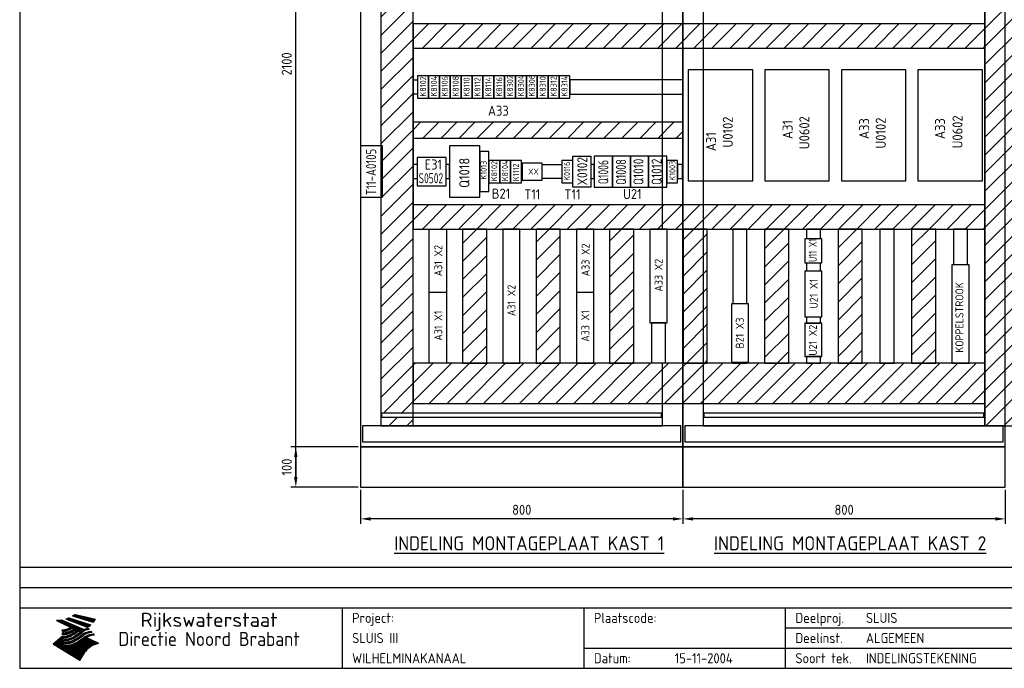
# Model space of a CAD drawing. Header units: millimetres. Extents: x 100 to 4100, y 100 to 2900.
# Tile 1 of 3: x 100 to 2544, y 100 to 1709. Entities that reach past the tile are written whole.
import ezdxf
from ezdxf.enums import TextEntityAlignment as Align

# ---------------------------------------------------------------- set-up
doc = ezdxf.new("R2010")
doc.units = ezdxf.units.MM
doc.header["$LTSCALE"] = 15
for name, color, linetype in [('0-25', 7, 'Continuous'), ('0-35', 2, 'Continuous'), ('0-50', 3, 'Continuous'), ('B-25', 7, 'Continuous'), ('B-35', 2, 'Continuous'), ('S-25', 7, 'Continuous')]:
    doc.layers.add(name, color=color, linetype=linetype)
doc.styles.add('ISO', font='iso.shx')
doc.styles.get("Standard").update_dxf_attribs({"font": 'iso.shx'})
doc.dimstyles.new('ISO-25', dxfattribs={"dimscale": 10, "dimtxt": 2.5, "dimasz": 2.5, "dimexe": 1.25, "dimexo": 0.625, "dimgap": 1, "dimtad": 1, "dimdec": 0, "dimtxsty": 'Standard', "dimcen": 2.5, "dimadec": 0, "dimazin": 0, "dimtfac": 1, "dimtdec": 0, "dimtmove": 0, "dimatfit": 3, "dimfxl": 0, "dimarcsym": 0})

# ---------------------------------------------------------------- blocks, each defined once
blk = doc.blocks.new('KADERA3')
at = {"layer": '0-25'}
for p, q in [((410, 35), (10, 35)), ((410, 30), (10, 30)), ((200, 20), (275, 20)), ((150, 15), (335, 15))]:
    blk.add_line(p, q, dxfattribs=at)
at = {"layer": '0-25', "color": 7}
for p, q in [((21.47, 22.25), (26.83, 20.19)), ((21.47, 22.25), (26.83, 20.19)), ((21.49, 22.25), (23.07, 22.25)), ((21.6, 22.2), (23.25, 22.2)), ((21.65, 22.31), (22.89, 22.31)), ((21.75, 22.14), (23.42, 22.14)), ((21.8, 22.37), (22.71, 22.37)), ((21.9, 22.08), (23.6, 22.08)), ((21.94, 22.42), (22.53, 22.42)), ((22.04, 22.03), (23.78, 22.03)), ((22.06, 22.48), (22.36, 22.48)), ((22.18, 22.53), (27.65, 20.8)), ((22.18, 22.53), (27.65, 20.8)), ((23.14, 22.99), (28.22, 21.46)), ((23.14, 22.99), (28.22, 21.46)), ((23.15, 22.98), (25.33, 22.98)), ((23.23, 23.04), (25.09, 23.04)), ((23.32, 23.1), (24.84, 23.1)), ((23.34, 22.93), (25.57, 22.93)), ((23.4, 23.15), (24.6, 23.15)), ((23.49, 23.21), (24.36, 23.21)), ((23.52, 22.87), (25.81, 22.87)), ((23.57, 23.27), (24.12, 23.27)), ((23.64, 23.32), (23.87, 23.32)), ((23.7, 23.36), (28.82, 22.17)), ((23.7, 23.36), (28.82, 22.17)), ((23.71, 22.82), (26.06, 22.82)), ((23.9, 22.76), (26.3, 22.76)), ((24.09, 22.7), (26.54, 22.7)), ((24.27, 22.65), (26.78, 22.65)), ((24.46, 22.59), (27.03, 22.59)), ((24.65, 22.53), (27.27, 22.53)), ((24.84, 22.48), (27.51, 22.48)), ((25.02, 22.42), (27.75, 22.42)), ((25.21, 22.37), (28, 22.37)), ((25.4, 22.31), (28.24, 22.31)), ((25.58, 22.25), (28.48, 22.25)), ((25.77, 22.2), (28.72, 22.2)), ((25.96, 22.14), (28.79, 22.14)), ((26.15, 22.08), (28.75, 22.08)), ((26.33, 22.03), (28.71, 22.03)), ((19.1, 21.89), (25.12, 19)), ((19.1, 21.89), (25.12, 19)), ((19.17, 21.86), (20.7, 21.86)), ((19.29, 21.8), (20.83, 21.8)), ((19.4, 21.75), (20.96, 21.75)), ((19.52, 21.69), (21.09, 21.69)), ((19.64, 21.63), (21.22, 21.63)), ((19.74, 21.92), (20.56, 21.92)), ((19.75, 21.58), (21.36, 21.58)), ((19.87, 21.52), (21.49, 21.52)), ((19.99, 21.47), (21.62, 21.47)), ((20.11, 21.41), (21.75, 21.41)), ((20.22, 21.35), (21.88, 21.35)), ((20.25, 21.97), (20.43, 21.97)), ((20.34, 21.3), (22.02, 21.3)), ((20.38, 21.99), (26.02, 19.59)), ((20.38, 21.99), (26.02, 19.59)), ((20.46, 21.24), (22.15, 21.24)), ((20.57, 21.18), (22.28, 21.18)), ((20.69, 21.13), (22.41, 21.13)), ((20.81, 21.07), (22.55, 21.07)), ((20.9, 19.55), (22.23, 19.55)), ((20.92, 21.02), (22.68, 21.02)), ((21.04, 20.96), (22.81, 20.96)), ((21.16, 20.9), (22.94, 20.9)), ((21.19, 19.61), (22.35, 19.61)), ((21.27, 20.85), (23.07, 20.85)), ((21.39, 20.79), (23.21, 20.79)), ((21.42, 19.67), (22.47, 19.67)), ((21.51, 20.73), (23.34, 20.73)), ((21.62, 19.72), (22.59, 19.72)), ((21.63, 20.68), (23.47, 20.68)), ((21.74, 20.62), (23.6, 20.62)), ((21.8, 19.78), (22.69, 19.78)), ((21.86, 20.57), (23.73, 20.57)), ((21.96, 19.83), (22.79, 19.83)), ((21.98, 20.51), (23.87, 20.51)), ((22.09, 20.45), (24, 20.45)), ((22.11, 19.89), (22.89, 19.89)), ((22.19, 21.97), (23.96, 21.97)), ((22.21, 20.4), (24.13, 20.4)), ((22.24, 19.95), (22.99, 19.95)), ((22.33, 20.34), (24.26, 20.34)), ((22.34, 21.92), (24.13, 21.92)), ((22.37, 20), (23.08, 20)), ((22.44, 20.28), (24.4, 20.28)), ((22.48, 21.86), (24.31, 21.86)), ((22.49, 20.06), (23.04, 20.06)), ((22.56, 20.23), (24.53, 20.23)), ((22.61, 20.12), (22.93, 20.12)), ((22.63, 21.8), (24.49, 21.8)), ((22.68, 20.17), (24.66, 20.17)), ((22.71, 20.17), (22.82, 20.17)), ((23.11, 20.02), (22.77, 20.2)), ((23.11, 20.02), (22.77, 20.2)), ((22.78, 21.75), (24.67, 21.75)), ((22.79, 20.12), (24.79, 20.12)), ((22.91, 20.06), (24.92, 20.06)), ((22.92, 21.69), (24.85, 21.69)), ((23.03, 20), (25.06, 20)), ((23.07, 21.63), (25.02, 21.63)), ((23.15, 19.95), (25.19, 19.95)), ((23.21, 19.55), (23.8, 19.55)), ((23.22, 21.58), (25.2, 21.58)), ((23.26, 19.89), (25.32, 19.89)), ((23.3, 19.61), (23.88, 19.61)), ((23.36, 21.52), (25.38, 21.52)), ((23.38, 19.83), (25.45, 19.83)), ((23.39, 19.67), (23.81, 19.67)), ((23.45, 19.7), (23.58, 19.79)), ((23.45, 19.7), (23.58, 19.79)), ((23.48, 19.72), (23.7, 19.72)), ((23.5, 19.78), (25.58, 19.78)), ((23.51, 21.47), (25.56, 21.47)), ((23.56, 19.78), (23.59, 19.78)), ((23.56, 19.39), (23.9, 19.62)), ((23.56, 19.39), (23.9, 19.62)), ((23.58, 19.79), (23.9, 19.62)), ((23.58, 19.79), (23.9, 19.62)), ((23.61, 19.72), (25.72, 19.72)), ((23.66, 21.41), (25.74, 21.41)), ((23.73, 19.67), (25.85, 19.67)), ((23.8, 21.35), (25.91, 21.35)), ((23.85, 19.61), (25.98, 19.61)), ((23.95, 21.3), (26.09, 21.3)), ((23.96, 19.55), (25.96, 19.55)), ((24.09, 21.24), (26.27, 21.24)), ((24.24, 21.18), (26.45, 21.18)), ((24.39, 21.13), (26.62, 21.13)), ((24.53, 21.07), (26.8, 21.07)), ((24.68, 21.02), (26.98, 21.02)), ((24.83, 20.96), (27.16, 20.96)), ((24.97, 20.9), (27.34, 20.9)), ((25.12, 20.85), (27.51, 20.85)), ((26.02, 19.59), (25.12, 19)), ((26.02, 19.59), (25.12, 19)), ((25.27, 20.79), (27.63, 20.79)), ((25.41, 20.73), (27.57, 20.73)), ((25.56, 20.68), (27.51, 20.68)), ((25.71, 20.62), (27.44, 20.62)), ((25.85, 20.57), (27.37, 20.57)), ((25.93, 19.55), (26.53, 19.55)), ((26, 20.51), (27.29, 20.51)), ((26.06, 19.61), (26.85, 19.61)), ((26.15, 20.45), (27.22, 20.45)), ((26.21, 19.67), (27.23, 19.67)), ((26.29, 20.4), (27.14, 20.4)), ((26.44, 20.34), (27.06, 20.34)), ((26.44, 19.72), (27.18, 19.72)), ((26.52, 21.97), (28.66, 21.97)), ((26.59, 20.28), (26.97, 20.28)), ((26.71, 21.92), (28.62, 21.92)), ((26.73, 20.23), (26.89, 20.23)), ((26.9, 21.86), (28.57, 21.86)), ((27.08, 21.8), (28.52, 21.8)), ((27.13, 19.78), (27.25, 19.64)), ((27.13, 19.78), (27.25, 19.64)), ((27.27, 21.75), (28.48, 21.75)), ((27.46, 21.69), (28.43, 21.69)), ((27.65, 21.63), (28.38, 21.63)), ((27.83, 21.58), (28.33, 21.58)), ((28.02, 21.52), (28.28, 21.52)), ((28.21, 21.47), (28.22, 21.47)), ((20.58, 17.88), (18.3, 16)), ((20.58, 17.88), (18.3, 16)), ((19.67, 17.13), (20.6, 17.13)), ((19.74, 17.19), (20.6, 17.19)), ((19.81, 17.25), (20.6, 17.25)), ((19.88, 17.3), (20.6, 17.3)), ((19.95, 17.36), (20.6, 17.36)), ((20.01, 17.42), (20.6, 17.42)), ((20.08, 17.47), (20.93, 17.47)), ((20.15, 17.53), (21.26, 17.53)), ((20.22, 17.58), (21.51, 17.58)), ((20.29, 17.64), (21.72, 17.64)), ((20.35, 17.7), (21.9, 17.7)), ((20.42, 17.75), (22.07, 17.75)), ((20.49, 17.81), (22.22, 17.81)), ((20.56, 17.87), (22.36, 17.87)), ((20.6, 19.11), (20.58, 19.51)), ((20.6, 19.11), (20.58, 19.51)), ((20.58, 19.5), (22.09, 19.5)), ((20.58, 19.44), (21.95, 19.44)), ((20.59, 19.38), (21.79, 19.38)), ((20.59, 19.33), (21.62, 19.33)), ((20.59, 19.27), (21.42, 19.27)), ((20.6, 19.22), (21.2, 19.22)), ((20.6, 19.16), (20.93, 19.16)), ((20.6, 19.11), (20.69, 19.12)), ((20.6, 19.11), (20.69, 19.12)), ((20.6, 18.79), (20.77, 18.81)), ((20.6, 18.79), (20.77, 18.81)), ((20.6, 18.29), (20.6, 18.79)), ((20.6, 18.29), (20.6, 18.79)), ((20.6, 18.77), (22.46, 18.77)), ((20.6, 18.71), (22.33, 18.71)), ((20.6, 18.65), (22.19, 18.65)), ((20.6, 18.6), (22.04, 18.6)), ((20.6, 18.54), (21.87, 18.54)), ((20.6, 18.48), (21.68, 18.48)), ((20.6, 18.43), (21.46, 18.43)), ((20.6, 18.37), (21.21, 18.37)), ((20.6, 18.32), (20.87, 18.32)), ((20.6, 18.29), (20.88, 18.32)), ((20.6, 18.29), (20.88, 18.32)), ((20.6, 17.88), (20.86, 17.91)), ((20.6, 17.88), (20.86, 17.91)), ((20.6, 17.43), (20.97, 17.48)), ((20.6, 17.43), (20.97, 17.48)), ((20.6, 17.43), (20.6, 17.09)), ((20.6, 17.43), (20.6, 17.09)), ((20.6, 17.09), (21.26, 17.16)), ((20.6, 17.09), (21.26, 17.16)), ((20.9, 18.82), (22.59, 18.82)), ((20.98, 17.92), (22.5, 17.92)), ((21.02, 17.13), (22.53, 17.13)), ((21.32, 18.88), (22.71, 18.88)), ((21.32, 17.98), (22.62, 17.98)), ((21.47, 17.19), (22.7, 17.19)), ((21.59, 18.03), (22.74, 18.03)), ((21.61, 18.93), (22.82, 18.93)), ((21.77, 17.25), (22.85, 17.25)), ((21.8, 18.09), (22.85, 18.09)), ((21.84, 18.99), (22.92, 18.99)), ((21.99, 18.15), (22.95, 18.15)), ((22.01, 17.3), (22.99, 17.3)), ((22.03, 19.05), (23.03, 19.05)), ((22.16, 18.2), (23.05, 18.2)), ((22.21, 19.1), (23.12, 19.1)), ((22.21, 17.36), (23.12, 17.36)), ((22.31, 18.26), (23.15, 18.26)), ((22.36, 19.16), (23.22, 19.16)), ((22.39, 17.42), (23.24, 17.42)), ((22.45, 18.32), (23.24, 18.32)), ((22.51, 19.22), (23.3, 19.22)), ((22.56, 17.47), (23.36, 17.47)), ((22.59, 18.37), (23.33, 18.37)), ((22.64, 19.27), (23.39, 19.27)), ((22.71, 18.43), (23.42, 18.43)), ((22.71, 17.53), (23.47, 17.53)), ((22.77, 19.33), (23.47, 19.33)), ((22.83, 18.48), (23.5, 18.48)), ((22.84, 17.58), (23.57, 17.58)), ((22.89, 19.38), (23.55, 19.38)), ((22.94, 18.54), (23.58, 18.54)), ((22.97, 17.64), (23.67, 17.64)), ((23, 19.44), (23.63, 19.44)), ((23.04, 18.6), (23.66, 18.6)), ((23.1, 19.5), (23.72, 19.5)), ((23.1, 17.7), (23.77, 17.7)), ((23.14, 18.65), (23.74, 18.65)), ((23.21, 17.75), (23.86, 17.75)), ((23.24, 18.71), (23.82, 18.71)), ((23.32, 17.81), (23.95, 17.81)), ((23.33, 18.77), (23.91, 18.77)), ((23.42, 18.82), (23.99, 18.82)), ((23.42, 17.87), (24.03, 17.87)), ((23.51, 18.88), (24.07, 18.88)), ((23.52, 17.92), (24.11, 17.92)), ((23.54, 18.9), (24.3, 19.42)), ((23.54, 18.9), (24.3, 19.42)), ((23.59, 18.93), (24.15, 18.93)), ((23.62, 17.98), (24.2, 17.98)), ((23.63, 17.13), (24.3, 17.13)), ((23.65, 18.59), (24.62, 19.25)), ((23.65, 18.59), (24.62, 19.25)), ((23.67, 18.99), (24.23, 18.99)), ((23.71, 18.03), (24.28, 18.03)), ((23.75, 19.05), (24.32, 19.05)), ((23.75, 17.19), (24.38, 17.19)), ((23.79, 18.09), (24.36, 18.09)), ((23.83, 19.1), (24.4, 19.1)), ((23.85, 17.25), (24.46, 17.25)), ((23.88, 18.15), (24.44, 18.15)), ((23.92, 19.16), (24.48, 19.16)), ((23.94, 18.19), (25.23, 19.07)), ((23.94, 18.19), (25.23, 19.07)), ((23.95, 17.3), (24.55, 17.3)), ((23.96, 18.2), (24.53, 18.2)), ((24, 19.22), (24.56, 19.22)), ((24.04, 18.26), (24.61, 18.26)), ((24.05, 17.36), (24.63, 17.36)), ((24.06, 17.88), (25.34, 18.76)), ((24.06, 17.88), (25.34, 18.76)), ((24.08, 19.5), (25.88, 19.5)), ((24.08, 19.27), (24.58, 19.27)), ((24.13, 18.32), (24.69, 18.32)), ((24.14, 17.42), (24.71, 17.42)), ((24.16, 19.33), (24.47, 19.33)), ((24.2, 19.44), (25.79, 19.44)), ((24.21, 18.37), (24.77, 18.37)), ((24.23, 17.47), (24.79, 17.47)), ((24.24, 17.48), (25.52, 18.36)), ((24.24, 17.48), (25.52, 18.36)), ((24.25, 19.38), (24.36, 19.38)), ((24.29, 18.43), (24.85, 18.43)), ((24.3, 19.42), (24.62, 19.25)), ((24.3, 19.42), (24.62, 19.25)), ((24.31, 19.38), (25.71, 19.38)), ((24.31, 17.53), (24.87, 17.53)), ((24.35, 17.17), (25.64, 18.05)), ((24.35, 17.17), (25.64, 18.05)), ((24.37, 18.48), (24.94, 18.48)), ((24.39, 17.58), (24.96, 17.58)), ((24.43, 19.33), (25.62, 19.33)), ((24.45, 18.54), (25.02, 18.54)), ((24.47, 17.64), (25.04, 17.64)), ((24.54, 18.6), (25.1, 18.6)), ((24.55, 19.27), (25.54, 19.27)), ((24.56, 17.7), (25.12, 17.7)), ((24.62, 18.65), (25.18, 18.65)), ((24.63, 16.72), (25.91, 17.6)), ((24.63, 16.72), (25.91, 17.6)), ((24.64, 17.75), (25.2, 17.75)), ((24.67, 19.22), (25.45, 19.22)), ((24.7, 18.71), (25.27, 18.71)), ((24.72, 17.81), (25.29, 17.81)), ((24.78, 19.16), (25.37, 19.16)), ((24.78, 18.77), (25.34, 18.77)), ((24.8, 17.87), (25.37, 17.87)), ((24.87, 18.82), (25.4, 18.82)), ((24.89, 17.92), (25.45, 17.92)), ((24.9, 19.1), (25.28, 19.1)), ((24.95, 18.88), (25.45, 18.88)), ((24.97, 17.98), (25.53, 17.98)), ((25.02, 19.05), (25.2, 19.05)), ((25.03, 18.93), (25.51, 18.93)), ((25.05, 18.03), (25.61, 18.03)), ((25.11, 18.99), (25.57, 18.99)), ((25.13, 18.09), (25.68, 18.09)), ((25.19, 19.05), (25.63, 19.05)), ((25.21, 18.15), (25.75, 18.15)), ((25.23, 17.13), (27.66, 17.13)), ((25.26, 19.1), (25.7, 19.1)), ((25.3, 18.2), (25.82, 18.2)), ((25.31, 17.19), (27.55, 17.19)), ((25.33, 19.16), (25.77, 19.16)), ((25.38, 18.26), (25.89, 18.26)), ((25.39, 19.22), (25.85, 19.22)), ((25.4, 17.25), (27.43, 17.25)), ((25.46, 18.32), (25.97, 18.32)), ((25.47, 19.27), (25.93, 19.27)), ((25.48, 17.3), (27.32, 17.3)), ((25.54, 19.33), (26.03, 19.33)), ((25.54, 18.37), (26.06, 18.37)), ((25.56, 17.36), (27.21, 17.36)), ((25.62, 18.43), (26.14, 18.43)), ((25.63, 19.38), (26.13, 19.38)), ((25.64, 17.42), (27.1, 17.42)), ((25.7, 18.48), (26.24, 18.48)), ((25.72, 19.44), (26.24, 19.44)), ((25.73, 17.47), (26.98, 17.47)), ((25.79, 18.54), (26.34, 18.54)), ((25.81, 17.53), (26.87, 17.53)), ((25.82, 19.5), (26.36, 19.5)), ((25.89, 18.6), (26.46, 18.6)), ((25.89, 17.58), (26.76, 17.58)), ((25.96, 17.64), (26.64, 17.64)), ((25.99, 18.65), (26.58, 18.65)), ((26.04, 17.7), (26.59, 17.7)), ((26.1, 18.71), (26.72, 18.71)), ((26.12, 17.75), (26.67, 17.75)), ((26.2, 17.81), (26.76, 17.81)), ((26.23, 18.77), (26.89, 18.77)), ((26.29, 17.87), (26.86, 17.87)), ((26.37, 18.82), (27.09, 18.82)), ((26.39, 17.92), (26.97, 17.92)), ((26.49, 17.98), (27.09, 17.98)), ((26.53, 18.88), (27.34, 18.88)), ((26.56, 17.68), (29.54, 16.2)), ((26.56, 17.68), (29.54, 16.2)), ((26.6, 18.03), (27.22, 18.03)), ((26.72, 18.09), (27.38, 18.09)), ((26.73, 18.93), (27.66, 18.93)), ((26.85, 18.15), (27.56, 18.15)), ((26.99, 18.99), (27.9, 18.99)), ((27, 18.2), (27.8, 18.2)), ((27.18, 18.26), (28.13, 18.26)), ((27.26, 19.05), (27.84, 19.05)), ((27.39, 18.32), (28.47, 18.32)), ((27.7, 18.37), (28.49, 18.37)), ((27.78, 19.1), (27.93, 18.96)), ((27.78, 19.1), (27.93, 18.96)), ((28, 18.43), (28.44, 18.43)), ((28.39, 18.48), (28.54, 18.32)), ((28.39, 18.48), (28.54, 18.32)), ((24.94, 11.97), (18.3, 16)), ((24.94, 11.97), (18.3, 16)), ((18.31, 16.01), (20.96, 16.01)), ((18.38, 16.07), (21.46, 16.07)), ((18.38, 15.95), (20.6, 15.95)), ((18.45, 16.12), (21.88, 16.12)), ((18.47, 15.9), (20.6, 15.9)), ((18.52, 16.18), (22.15, 16.18)), ((18.57, 15.84), (20.6, 15.84)), ((18.59, 16.23), (22.38, 16.23)), ((18.65, 16.29), (22.58, 16.29)), ((18.66, 15.78), (20.6, 15.78)), ((18.72, 16.35), (22.75, 16.35)), ((18.75, 15.73), (20.6, 15.73)), ((18.79, 16.4), (22.91, 16.4)), ((18.85, 15.67), (20.6, 15.67)), ((18.86, 16.46), (20.6, 16.46)), ((18.93, 16.52), (20.6, 16.52)), ((18.94, 15.62), (20.6, 15.62)), ((18.99, 16.57), (20.6, 16.57)), ((19.03, 15.56), (27.83, 15.56)), ((19.06, 16.63), (20.6, 16.63)), ((19.12, 15.5), (27.75, 15.5)), ((19.13, 16.68), (20.6, 16.68)), ((19.2, 16.74), (20.6, 16.74)), ((19.22, 15.45), (27.66, 15.45)), ((19.27, 16.8), (20.6, 16.8)), ((19.31, 15.39), (27.58, 15.39)), ((19.33, 16.85), (21.07, 16.85)), ((19.4, 16.91), (21.55, 16.91)), ((19.4, 15.33), (27.5, 15.33)), ((19.47, 16.97), (21.88, 16.97)), ((19.49, 15.28), (27.43, 15.28)), ((19.54, 17.02), (22.13, 17.02)), ((19.59, 15.22), (27.36, 15.22)), ((19.61, 17.08), (22.34, 17.08)), ((19.68, 15.17), (27.29, 15.17)), ((19.77, 15.11), (27.22, 15.11)), ((19.86, 15.05), (27.15, 15.05)), ((19.96, 15), (27.09, 15)), ((20.05, 14.94), (27.02, 14.94)), ((20.14, 14.88), (26.96, 14.88)), ((20.24, 14.83), (26.9, 14.83)), ((20.33, 14.77), (26.84, 14.77)), ((20.42, 14.72), (26.79, 14.72)), ((20.6, 16.8), (21.37, 16.89)), ((20.6, 16.8), (21.37, 16.89)), ((20.6, 16.8), (20.6, 16.45)), ((20.6, 16.8), (20.6, 16.45)), ((20.6, 16.45), (21.56, 16.56)), ((20.6, 16.45), (21.56, 16.56)), ((20.6, 15.97), (21.67, 16.09)), ((20.6, 15.97), (21.67, 16.09)), ((20.6, 15.97), (20.6, 15.58)), ((20.6, 15.97), (20.6, 15.58)), ((20.6, 15.58), (21.95, 15.73)), ((20.6, 15.58), (21.95, 15.73)), ((20.7, 16.46), (23.06, 16.46)), ((20.94, 15.62), (27.92, 15.62)), ((21.2, 16.52), (23.2, 16.52)), ((21.45, 15.67), (28.01, 15.67)), ((21.72, 16.57), (23.32, 16.57)), ((21.96, 15.73), (28.11, 15.73)), ((22.1, 16.63), (23.44, 16.63)), ((22.34, 15.78), (28.21, 15.78)), ((22.38, 16.68), (23.56, 16.68)), ((22.6, 16.74), (23.66, 16.74)), ((22.62, 15.84), (28.33, 15.84)), ((22.79, 16.8), (23.77, 16.8)), ((22.84, 15.9), (28.52, 15.9)), ((22.96, 16.85), (23.86, 16.85)), ((23.04, 15.95), (28.71, 15.95)), ((23.12, 16.91), (23.96, 16.91)), ((23.21, 16.01), (28.9, 16.01)), ((23.26, 16.97), (24.05, 16.97)), ((23.37, 16.07), (29.08, 16.07)), ((23.39, 17.02), (24.14, 17.02)), ((23.51, 16.12), (29.27, 16.12)), ((23.52, 17.08), (24.22, 17.08)), ((29.41, 16.17), (23.65, 16.17)), ((23.77, 16.23), (29.47, 16.23)), ((23.89, 16.29), (29.36, 16.29)), ((24, 16.35), (29.24, 16.35)), ((24.11, 16.4), (29.13, 16.4)), ((24.21, 16.46), (29.02, 16.46)), ((24.31, 16.52), (28.91, 16.52)), ((24.4, 16.57), (28.79, 16.57)), ((24.49, 16.63), (28.68, 16.63)), ((24.57, 16.68), (28.57, 16.68)), ((24.66, 16.74), (28.45, 16.74)), ((24.74, 16.8), (28.34, 16.8)), ((24.82, 16.85), (28.23, 16.85)), ((24.9, 16.91), (28.11, 16.91)), ((24.99, 16.97), (28, 16.97)), ((25.07, 17.02), (27.89, 17.02)), ((25.15, 17.08), (27.77, 17.08)), ((28.29, 15.83), (29.54, 16.2)), ((28.29, 15.83), (29.54, 16.2)), ((29.54, 16.2), (29.45, 16.17)), ((29.54, 16.2), (29.45, 16.17)), ((29.46, 16.18), (29.47, 16.18)), ((20.51, 14.66), (26.73, 14.66)), ((20.61, 14.6), (26.68, 14.6)), ((20.7, 14.55), (26.62, 14.55)), ((20.79, 14.49), (26.57, 14.49)), ((20.88, 14.43), (26.52, 14.43)), ((20.98, 14.38), (26.47, 14.38)), ((21.07, 14.32), (26.42, 14.32)), ((21.16, 14.27), (26.38, 14.27)), ((21.25, 14.21), (26.33, 14.21)), ((21.35, 14.15), (26.29, 14.15)), ((21.44, 14.1), (26.24, 14.1)), ((21.53, 14.04), (26.2, 14.04)), ((21.63, 13.98), (26.16, 13.98)), ((21.72, 13.93), (26.12, 13.93)), ((21.81, 13.87), (26.08, 13.87)), ((21.9, 13.82), (26.04, 13.82)), ((22, 13.76), (26, 13.76)), ((22.09, 13.7), (25.96, 13.7)), ((22.18, 13.65), (25.93, 13.65)), ((22.27, 13.59), (25.89, 13.59)), ((22.37, 13.53), (25.86, 13.53)), ((22.46, 13.48), (25.82, 13.48)), ((22.55, 13.42), (25.79, 13.42)), ((22.65, 13.37), (25.76, 13.37)), ((22.74, 13.31), (25.73, 13.31)), ((22.83, 13.25), (25.69, 13.25)), ((22.92, 13.2), (25.66, 13.2)), ((23.02, 13.14), (25.63, 13.14)), ((23.11, 13.08), (25.59, 13.08)), ((23.2, 13.03), (25.56, 13.03)), ((23.29, 12.97), (25.53, 12.97)), ((23.39, 12.92), (25.5, 12.92)), ((23.48, 12.86), (25.46, 12.86)), ((23.57, 12.8), (25.43, 12.8)), ((23.66, 12.75), (25.4, 12.75)), ((23.76, 12.69), (25.36, 12.69)), ((23.85, 12.63), (25.33, 12.63)), ((23.94, 12.58), (25.3, 12.58)), ((24.04, 12.52), (25.26, 12.52)), ((24.13, 12.47), (25.23, 12.47)), ((24.22, 12.41), (25.2, 12.41)), ((24.31, 12.35), (25.17, 12.35)), ((24.41, 12.3), (25.13, 12.3)), ((24.5, 12.24), (25.1, 12.24)), ((24.94, 11.97), (25.81, 13.45)), ((24.94, 11.97), (25.81, 13.45)), ((24.59, 12.18), (25.07, 12.18)), ((24.68, 12.13), (25.03, 12.13)), ((24.78, 12.07), (25, 12.07)), ((24.87, 12.02), (24.97, 12.02))]:
    blk.add_line(p, q, dxfattribs=at)
for centre, radius, start, end in [((19.84, 27.26), 5.27, 288.0217, 296.3084), ((19.84, 27.26), 5.27, 288.0217, 296.3084), ((20.49, 27.56), 5.28, 300.0654, 307.393), ((20.49, 27.56), 5.28, 300.0654, 307.393), ((21.95, 27.32), 8.59, 316.9248, 323.1399), ((21.95, 27.32), 8.59, 316.9248, 323.1399), ((19.15, 29.7), 7.8, 269.6055, 279.0886), ((19.15, 29.7), 7.8, 269.6055, 279.0886), ((19.93, 25.38), 5.91, 276.3402, 298.7463), ((19.93, 25.38), 5.91, 276.3402, 298.7463), ((19.84, 25.09), 6.03, 278.129, 302.868), ((19.84, 25.09), 6.03, 278.129, 302.868), ((20.35, 24.56), 5.76, 274.164, 302.5474), ((20.35, 24.56), 5.76, 274.164, 302.5474), ((27.05, 17.17), 2.63, 107.4286, 133.7799), ((27.05, 17.17), 2.63, 107.4286, 133.7799), ((27.01, 16.84), 2.93, 87.7348, 104.8316), ((27.01, 16.84), 2.93, 87.7348, 104.8316), ((27.37, 15.71), 3.93, 91.7838, 103.2817), ((27.37, 15.71), 3.93, 91.7838, 103.2817), ((24.11, 24.7), 5.26, 301.1147, 312.2814), ((24.11, 24.7), 5.26, 301.1147, 312.2814), ((20.21, 23.78), 5.91, 273.6149, 304.3803), ((20.21, 23.78), 5.91, 273.6149, 304.3803), ((20.05, 24.28), 6.02, 277.9472, 305.7139), ((20.05, 24.28), 6.02, 277.9472, 305.7139), ((20.04, 23.49), 6.09, 278.8115, 306.4242), ((20.04, 23.49), 6.09, 278.8115, 306.4242), ((20.53, 23.07), 5.96, 277.0519, 304.973), ((20.53, 23.07), 5.96, 277.0519, 304.973), ((20.72, 22.76), 5.91, 276.3402, 304.3803), ((20.72, 22.76), 5.91, 276.3402, 304.3803), ((21.06, 22.34), 5.81, 274.9043, 303.1745), ((21.06, 22.34), 5.81, 274.9043, 303.1745), ((20.82, 22.06), 6.04, 278.1111, 305.8489), ((20.82, 22.06), 6.04, 278.1111, 305.8489), ((27.45, 16.91), 2.81, 110.4143, 138.7411), ((27.45, 16.91), 2.81, 110.4143, 138.7411), ((27.57, 15.64), 3.4, 98.1566, 126.9045), ((27.57, 15.64), 3.4, 98.1566, 126.9045), ((27.91, 15.54), 3.39, 100.5835, 132.088), ((27.91, 15.54), 3.39, 100.5835, 132.088), ((28.21, 14.74), 3.67, 95.7581, 128.7216), ((28.21, 14.74), 3.67, 95.7581, 128.7216), ((28.4, 15.05), 3.21, 96.3886, 125.0052), ((28.4, 15.05), 3.21, 96.3886, 125.0052), ((27.82, 16.31), 2.8, 90.634, 105.1984), ((27.82, 16.31), 2.8, 90.634, 105.1984), ((28.19, 15.04), 3.93, 93.8342, 103.2817), ((28.19, 15.04), 3.93, 93.8342, 103.2817), ((28.58, 15.69), 2.8, 93.8141, 105.1984), ((28.58, 15.69), 2.8, 93.8141, 105.1984), ((28.95, 14.41), 3.93, 96.0135, 103.2817), ((28.95, 14.41), 3.93, 96.0135, 103.2817), ((21.3, 21.6), 5.91, 276.3402, 304.3803), ((21.3, 21.6), 5.91, 276.3402, 304.3803), ((31.24, 10.26), 6.3, 117.9568, 149.6251), ((31.24, 10.26), 6.3, 117.9568, 149.6251)]:
    blk.add_arc(centre, radius, start, end, dxfattribs=at)
at = {"layer": '0-35'}
for p, q in [((90, 25), (90, 10)), ((150, 25), (150, 10)), ((200, 25), (200, 10))]:
    blk.add_line(p, q, dxfattribs=at)
at = {"layer": '0-50'}
blk.add_line((10, 25), (410, 25), dxfattribs=at)
blk.add_lwpolyline([(10, 10), (410, 10), (410, 290), (10, 290)], close=True, dxfattribs=at)
at = {"layer": '0-25', "style": 'ISO'}
for s, p in [('Project:', (92.5, 22.5)), ('Plaatscode:', (152.5, 22.5)), ('Deelproj.', (202.5, 22.5)), ('Deelinst.', (202.5, 17.5)), ('Datum:', (152.5, 12.5)), ('Soort tek.', (202.5, 12.5))]:
    blk.add_text(s, height=2.5, dxfattribs=at).set_placement(p, align=Align.MIDDLE_LEFT)
for tag, p in [('STR1', (20, 287.5)), ('STR2', (40, 287.5)), ('STR3', (60, 287.5)), ('STR4', (80, 287.5)), ('STR5', (100, 287.5)), ('STR6', (120, 287.5)), ('STR7', (140, 287.5)), ('STR8', (160, 287.5)), ('STR9', (180, 287.5)), ('STR10', (200, 287.5)), ('STR11', (220, 287.5)), ('STR12', (240, 287.5)), ('STR13', (260, 287.5)), ('STR14', (280, 287.5)), ('STR15', (300, 287.5)), ('STR16', (320, 287.5)), ('STR17', (340, 287.5)), ('STR18', (360, 287.5)), ('STR19', (380, 287.5)), ('STR20', (400, 287.5)), ('W', (180, 12.5)), ('Z', (310, 12.5)), ('Y', (327.5, 12.5))]:
    blk.add_attdef(tag, text='', height=2.5, dxfattribs=at).set_placement(p, align=Align.MIDDLE)
for tag, p in [('N', (220, 22.5)), ('B', (92.5, 17.5)), ('P', (220, 17.5)), ('C', (92.5, 12.5)), ('U', (220, 12.5)), ('REV', (295, 12.5))]:
    blk.add_attdef(tag, text='', height=2.5, dxfattribs=at).set_placement(p, align=Align.MIDDLE_LEFT)
at = {"layer": '0-35', "style": 'ISO', "width": 1.00614}
blk.add_text('Rijkswaterstaat', height=3.5, dxfattribs=at).set_placement((40, 20.28), (74, 20.28), align=Align.FIT)
at = {"layer": '0-35', "color": 2, "style": 'ISO', "width": 0.948867}
blk.add_text('Directie Noord Brabant', height=3.5, dxfattribs=at).set_placement((34.5, 15.53), (79.5, 15.53), align=Align.FIT)
at = {"layer": '0-35', "style": 'ISO'}
blk.add_attdef('RNR', text='', height=3.5, dxfattribs=at).set_placement((305, 17.5), align=Align.MIDDLE)
for tag, p in [('X', (178.5, 17.5)), ('FORM', (402.5, 15))]:
    blk.add_attdef(tag, text='', height=3.5, dxfattribs=at).set_placement(p, align=Align.MIDDLE_LEFT)
at = {"layer": '0-50', "style": 'ISO'}
for tag, p in [('M', (342.5, 15)), ('O', (365, 15))]:
    blk.add_attdef(tag, text='', height=5, dxfattribs=at).set_placement(p, align=Align.MIDDLE)
blk.add_attdef('Q', text='', height=5, dxfattribs=at).set_placement((382.5, 15), align=Align.MIDDLE_LEFT)
blk = doc.blocks.new('*D4')
at = {"layer": 'B-25', "color": 0, "lineweight": -2}
for p, q in [((946, 543), (946, 458.1)), ((1746, 543), (1746, 458.1)), ((1721, 470.6), (971, 470.6))]:
    blk.add_line(p, q, dxfattribs=at)
at = {"layer": 'B-25', "color": 0}
for points in [[(971, 474.7), (971, 466.4), (946, 470.6)], [(1721, 474.7), (1721, 466.4), (1746, 470.6)]]:
    blk.add_solid(points, dxfattribs=at)
at = {"layer": 'Defpoints', "color": 0}
for p in [(946, 549.2), (1746, 549.2), (946, 470.6)]:
    blk.add_point(p, dxfattribs=at)
at = {"layer": 'B-25', "color": 0, "insert": (1346, 493.1), "char_height": 25, "attachment_point": 5}
blk.add_mtext('800', dxfattribs=at)
blk = doc.blocks.new('*D5')
at = {"layer": 'B-25', "color": 0, "lineweight": -2}
for p, q in [((939.8, 649.2), (772.7, 649.2)), ((785.2, 624.2), (785.2, 574.2)), ((939.8, 549.2), (772.7, 549.2))]:
    blk.add_line(p, q, dxfattribs=at)
at = {"layer": 'B-25', "color": 0}
for points in [[(781, 624.2), (789.4, 624.2), (785.2, 649.2)], [(781, 574.2), (789.4, 574.2), (785.2, 549.2)]]:
    blk.add_solid(points, dxfattribs=at)
at = {"layer": 'Defpoints', "color": 0}
for p in [(946, 649.2), (785.2, 549.2), (946, 549.2)]:
    blk.add_point(p, dxfattribs=at)
at = {"layer": 'B-25', "color": 0, "insert": (762.7, 599.2), "char_height": 25, "attachment_point": 5, "rotation": 90}
blk.add_mtext('100', dxfattribs=at)
blk = doc.blocks.new('*D6')
at = {"layer": 'B-25', "color": 0, "lineweight": -2}
for p, q in [((939.8, 2649.2), (772.7, 2649.2)), ((785.2, 574.2), (785.2, 2624.2)), ((939.8, 549.2), (772.7, 549.2))]:
    blk.add_line(p, q, dxfattribs=at)
at = {"layer": 'B-25', "color": 0}
for points in [[(781, 2624.2), (789.4, 2624.2), (785.2, 2649.2)], [(781, 574.2), (789.4, 574.2), (785.2, 549.2)]]:
    blk.add_solid(points, dxfattribs=at)
at = {"layer": 'Defpoints', "color": 0}
for p in [(785.2, 2649.2), (946, 2649.2), (946, 549.2)]:
    blk.add_point(p, dxfattribs=at)
at = {"layer": 'B-25', "color": 0, "insert": (762.7, 1599.2), "char_height": 25, "attachment_point": 5, "rotation": 90}
blk.add_mtext('2100', dxfattribs=at)
blk = doc.blocks.new('*D7')
at = {"layer": 'B-25', "color": 0, "lineweight": -2}
for p, q in [((1746, 543), (1746, 458.1)), ((2546, 543), (2546, 458.1)), ((2521, 470.6), (1771, 470.6))]:
    blk.add_line(p, q, dxfattribs=at)
at = {"layer": 'B-25', "color": 0}
for points in [[(1771, 474.7), (1771, 466.4), (1746, 470.6)], [(2521, 474.7), (2521, 466.4), (2546, 470.6)]]:
    blk.add_solid(points, dxfattribs=at)
at = {"layer": 'Defpoints', "color": 0}
for p in [(1746, 549.2), (2546, 549.2), (1746, 470.6)]:
    blk.add_point(p, dxfattribs=at)
at = {"layer": 'B-25', "color": 0, "insert": (2146, 493.1), "char_height": 25, "attachment_point": 5}
blk.add_mtext('800', dxfattribs=at)

msp = doc.modelspace()

# ---------------------------------------------------------------- hatches: boundary and pattern name
at = {"layer": '0-25'}
h = msp.add_hatch(dxfattribs=at)
h.set_pattern_fill('ANSI31', color=256, scale=10, style=0)
h.paths.add_polyline_path([(1076.5, 2518.3), (1005.6, 2518.3), (1005.6, 2597.2), (996.5, 2597.2), (996.5, 733.2), (1076.5, 733.2)], flags=17)
h.paths.add_polyline_path([(1076.5, 2597.2), (1005.6, 2597.2), (1005.6, 2518.3), (1076.5, 2518.3)], flags=16)
h.paths.add_polyline_path([(1076.5, 723.2), (997.6, 723.2), (997.6, 733.2), (1076.5, 733.2), (1076.5, 2518.3), (1005.6, 2518.3), (1005.6, 2597.2), (996.5, 2597.2), (996.5, 701.6), (1076.5, 701.6)])
h = msp.add_hatch(dxfattribs=at)
h.set_pattern_fill('ANSI31', color=256, scale=10, style=0)
h.paths.add_polyline_path([(1076.5, 2518.3), (1005.6, 2518.3), (1005.6, 2597.2), (996.5, 2597.2), (996.5, 733.2), (1076.5, 733.2)])
h = msp.add_hatch(dxfattribs=at)
h.set_pattern_fill('ANSI31', color=256, scale=10, style=0)
h.paths.add_polyline_path([(2546, 2364.1), (2495.5, 2364.1), (2495.5, 2304.1), (2495.5, 701.6), (2546, 701.6)])
h.paths.add_polyline_path([(2575.5, 2364.1), (2546, 2364.1), (2546, 701.6), (2575.5, 701.6)])
h = msp.add_hatch(dxfattribs=at)
h.set_pattern_fill('ANSI31', color=256, scale=10, style=0)
h.paths.add_polyline_path([(1695.5, 1698.4), (1076.5, 1698.4), (1076.5, 1638.4), (1695.5, 1638.4)])
h.paths.add_polyline_path([(1746, 1698.4), (1695.5, 1698.4), (1695.5, 1638.4), (1746, 1638.4)])
h.paths.add_polyline_path([(1796.5, 1698.4), (1746, 1698.4), (1746, 1638.4), (1796.5, 1638.4)])
h.paths.add_polyline_path([(2495.5, 1698.4), (1796.5, 1698.4), (1796.5, 1638.4), (2495.5, 1638.4)])
h = msp.add_hatch(dxfattribs=at)
h.set_pattern_fill('ANSI31', color=256, scale=10, style=0)
h.paths.add_polyline_path([(1695.5, 1454.3), (1076.5, 1454.3), (1076.5, 1414.3), (1695.5, 1414.3)])
h.paths.add_polyline_path([(1746, 1454.3), (1695.5, 1454.3), (1695.5, 1414.3), (1746, 1414.3)])
h = msp.add_hatch(dxfattribs=at)
h.set_pattern_fill('ANSI31', color=256, scale=10, style=0)
h.paths.add_polyline_path([(1695.5, 1249.3), (1076.5, 1249.3), (1076.5, 1189.3), (1695.5, 1189.3)])
h.paths.add_polyline_path([(1746, 1249.3), (1695.5, 1249.3), (1695.5, 1189.3), (1706.5, 1189.3), (1746, 1189.3)])
h.paths.add_polyline_path([(1796.5, 1249.3), (1746, 1249.3), (1746, 1189.3), (1796.5, 1189.3)])
h.paths.add_polyline_path([(2495.5, 1249.3), (1796.5, 1249.3), (1796.5, 1189.3), (2495.5, 1189.3)])
h = msp.add_hatch(dxfattribs=at)
h.set_pattern_fill('ANSI31', color=256, scale=10, style=0)
h.paths.add_polyline_path([(1259, 1189.3), (1199, 1189.3), (1199, 857), (1259, 857)])
h.paths.add_polyline_path([(1441.5, 1189.3), (1381.5, 1189.3), (1381.5, 857), (1441.5, 857)])
h.paths.add_polyline_path([(1624, 1189.3), (1564, 1189.3), (1564, 857), (1624, 857)])
h.paths.add_polyline_path([(2008.5, 1189.3), (1948.5, 1189.3), (1948.5, 857), (2008.5, 857)])
h.paths.add_polyline_path([(2191, 1189.3), (2131, 1189.3), (2131, 857), (2191, 857)])
h.paths.add_polyline_path([(2373.5, 1189.3), (2313.5, 1189.3), (2313.5, 857), (2373.5, 857)])
h.paths.add_polyline_path([(1796.5, 1189.3), (1746.5, 1189.3), (1746.5, 857), (1796.5, 857)])
h.paths.add_polyline_path([(1806.5, 1189.3), (1796.5, 1189.3), (1796.5, 857), (1806.5, 857)])
h = msp.add_hatch(dxfattribs=at)
h.set_pattern_fill('ANSI31', color=256, scale=10, style=0)
h.paths.add_polyline_path([(1695.5, 857), (1664, 857), (1076.5, 857), (1076.5, 757), (1695.5, 757)])
h.paths.add_polyline_path([(1746, 857), (1695.5, 857), (1695.5, 757), (1746, 757)])
h.paths.add_polyline_path([(1796.5, 857), (1746, 857), (1746, 757), (1796.5, 757)])
h.paths.add_polyline_path([(2495.5, 857), (1796.5, 857), (1796.5, 757), (2495.5, 757)])

# ---------------------------------------------------------------- linework, layer by layer
for p, q in [((1076.5, 1638.4), (1076.5, 1249.3)), ((1746, 1454.3), (1076.5, 1454.3)), ((1746, 1414.3), (1076.5, 1414.3)), ((1086.5, 1349.6), (1086.5, 1314.6)), ((1159.1, 1032), (1116.6, 1032)), ((1524.7, 1032), (1482.2, 1032))]:
    msp.add_line(p, q, dxfattribs=at)
for points in [[(996.5, 701.2), (1076.5, 701.2), (1076.5, 2597.2), (996.5, 2597.2)], [(1796.5, 701.2), (2495.5, 701.2), (2495.5, 2597.2), (1796.5, 2597.2)], [(2495.5, 701.6), (2575.5, 701.6), (2575.5, 2364.1), (2495.5, 2364.1)], [(1076.5, 1638.4), (2495.5, 1638.4), (2495.5, 1698.4), (1076.5, 1698.4)], [(1087.5, 1514.5), (1114.5, 1514.5), (1114.5, 1569.5), (1087.5, 1569.5)], [(1114.5, 1514.5), (1141.5, 1514.5), (1141.5, 1569.5), (1114.5, 1569.5)], [(1141.5, 1514.5), (1168.5, 1514.5), (1168.5, 1569.5), (1141.5, 1569.5)], [(1168.5, 1514.5), (1195.5, 1514.5), (1195.5, 1569.5), (1168.5, 1569.5)], [(1195.5, 1514.5), (1222.5, 1514.5), (1222.5, 1569.5), (1195.5, 1569.5)], [(1222.5, 1514.5), (1249.5, 1514.5), (1249.5, 1569.5), (1222.5, 1569.5)], [(1249.5, 1514.5), (1276.5, 1514.5), (1276.5, 1569.5), (1249.5, 1569.5)], [(1276.5, 1514.5), (1303.5, 1514.5), (1303.5, 1569.5), (1276.5, 1569.5)], [(1303.5, 1514.5), (1330.5, 1514.5), (1330.5, 1569.5), (1303.5, 1569.5)], [(1330.5, 1514.5), (1357.5, 1514.5), (1357.5, 1569.5), (1330.5, 1569.5)], [(1357.5, 1514.5), (1384.5, 1514.5), (1384.5, 1569.5), (1357.5, 1569.5)], [(1384.5, 1514.5), (1411.5, 1514.5), (1411.5, 1569.5), (1384.5, 1569.5)], [(1411.5, 1514.5), (1438.5, 1514.5), (1438.5, 1569.5), (1411.5, 1569.5)], [(1438.5, 1514.5), (1465.5, 1514.5), (1465.5, 1569.5), (1438.5, 1569.5)], [(1759.2, 1309.1), (1919.2, 1309.1), (1919.2, 1584.1), (1759.2, 1584.1)], [(1949.2, 1309.1), (2109.2, 1309.1), (2109.2, 1584.1), (1949.2, 1584.1)], [(2139.2, 1309.1), (2299.2, 1309.1), (2299.2, 1584.1), (2139.2, 1584.1)], [(2329.2, 1309.1), (2489.2, 1309.1), (2489.2, 1584.1), (2329.2, 1584.1)], [(1087.5, 1524.5), (1076.5, 1524.5), (1076.5, 1559.5), (1087.5, 1559.5)], [(1465.5, 1524.5), (1746, 1524.5), (1746, 1559.5), (1465.5, 1559.5)], [(946.1, 1268.6), (1000.5, 1268.6), (1000.5, 1395.6), (946.1, 1395.6)], [(1166.7, 1268.6), (1241.7, 1268.6), (1241.7, 1395.6), (1166.7, 1395.6)], [(1241.7, 1282.6), (1264.2, 1282.6), (1264.2, 1381.6), (1241.7, 1381.6)], [(1472.8, 1370.6), (1517.8, 1370.6), (1517.8, 1293.6), (1472.8, 1293.6)], [(1525.8, 1293.6), (1570.8, 1293.6), (1570.8, 1370.6), (1525.8, 1370.6)], [(1570.8, 1293.6), (1615.8, 1293.6), (1615.8, 1370.6), (1570.8, 1370.6)], [(1615.8, 1293.6), (1660.8, 1293.6), (1660.8, 1370.6), (1615.8, 1370.6)], [(1660.8, 1293.6), (1705.8, 1293.6), (1705.8, 1370.6), (1660.8, 1370.6)], [(1086.5, 1297.1), (1158.5, 1297.1), (1158.5, 1367.1), (1086.5, 1367.1)], [(1264.2, 1304.6), (1291.2, 1304.6), (1291.2, 1359.6), (1264.2, 1359.6)], [(1291.2, 1304.6), (1318.2, 1304.6), (1318.2, 1359.6), (1291.2, 1359.6)], [(1318.2, 1304.6), (1345.2, 1304.6), (1345.2, 1359.6), (1318.2, 1359.6)], [(1346.8, 1353.3), (1346.8, 1310.8), (1396.8, 1310.8), (1396.8, 1353.3)], [(1445.8, 1304.6), (1472.8, 1304.6), (1472.8, 1359.6), (1445.8, 1359.6)], [(1705.8, 1304.6), (1732.8, 1304.6), (1732.8, 1359.6), (1705.8, 1359.6)], [(1732.8, 1314.6), (1745.1, 1314.6), (1745.1, 1349.6), (1732.8, 1349.6)], [(1076.5, 1189.3), (2495.5, 1189.3), (2495.5, 1249.3), (1076.5, 1249.3)], [(1076.5, 1189.3), (2495.5, 1189.3), (2495.5, 1249.3), (1076.5, 1249.3)], [(1116.6, 857), (1116.6, 1189.3), (1159.1, 1189.3), (1159.1, 857)], [(1199, 857), (1259, 857), (1259, 1189.3), (1199, 1189.3)], [(1299, 1189.3), (1299, 857), (1341.5, 857), (1341.5, 1189.3)], [(1381.5, 857), (1441.5, 857), (1441.5, 1189.3), (1381.5, 1189.3)], [(1482.2, 1189.3), (1482.2, 857), (1524.7, 857), (1524.7, 1189.3)], [(1564, 857), (1624, 857), (1624, 1189.3), (1564, 1189.3)], [(1664, 1189.3), (1664, 956.9), (1706.5, 956.9), (1706.5, 1189.3)], [(1746.5, 857), (1806.5, 857), (1806.5, 1189.3), (1746.5, 1189.3)], [(1948.5, 857), (2008.5, 857), (2008.5, 1189.3), (1948.5, 1189.3)], [(2131, 857), (2191, 857), (2191, 1189.3), (2131, 1189.3)], [(2269.8, 857), (2269.8, 1189.3), (2234.8, 1189.3), (2234.8, 857)], [(2313.5, 857), (2373.5, 857), (2373.5, 1189.3), (2313.5, 1189.3)], [(2048.5, 1105.6), (2091, 1105.6), (2091, 1165.6), (2048.5, 1165.6)], [(2413.5, 857), (2456, 857), (2456, 1100.8), (2413.5, 1100.8)], [(2048.5, 971.4), (2091, 971.4), (2091, 1085.2), (2048.5, 1085.2)], [(1866.1, 1004.1), (1866.1, 859.3), (1908.6, 859.3), (1908.6, 1004.1)], [(2048.5, 873.2), (2091, 873.2), (2091, 956), (2048.5, 956)], [(1076.5, 757), (2495.5, 757), (2495.5, 857), (1076.5, 857)], [(2087.3, 857), (2087.3, 873.2), (2052.3, 873.2), (2052.3, 857)], [(997.6, 723.2), (1692.6, 723.2), (1692.6, 733.2), (997.6, 733.2)], [(1797.6, 723.2), (2492.6, 723.2), (2492.6, 733.2), (1797.6, 733.2)], [(951, 661.6), (1741, 661.6), (1741, 701.6), (951, 701.6)], [(1751, 661.6), (2541, 661.6), (2541, 701.6), (1751, 701.6)]]:
    msp.add_lwpolyline(points, close=True, dxfattribs=at)
for points in [[(1695.5, 1189.3), (1695.5, 2597.2), (996.5, 2597.2), (996.5, 701.2), (1695.5, 701.2), (1695.5, 857)], [(1086.5, 1349.6), (1076.5, 1349.6), (1076.5, 1314.6), (1086.5, 1314.6)], [(1158.5, 1314.6), (1166.7, 1314.6), (1166.7, 1349.6), (1158.5, 1349.6)], [(1318.2, 1349.6), (1318.2, 1314.6)], [(1346.8, 1349.6), (1345.2, 1349.6)], [(1396.8, 1349.6), (1445.8, 1349.6), (1445.8, 1314.6), (1396.8, 1314.6)], [(1517.8, 1314.6), (1525.8, 1314.6), (1525.8, 1349.6), (1517.8, 1349.6)], [(1345.2, 1314.6), (1346.8, 1314.6)], [(1904.8, 1004.1), (1904.8, 1189.3), (1869.8, 1189.3), (1869.8, 1004.1)], [(2087.3, 1165.6), (2087.3, 1189.3), (2052.3, 1189.3), (2052.3, 1165.6)], [(2452.3, 1100.8), (2452.3, 1189.3), (2417.3, 1189.3), (2417.3, 1100.8)], [(2052.3, 1105.6), (2052.3, 1085.2)], [(2087.3, 1085.2), (2087.3, 1105.6)], [(1702.8, 857), (1702.8, 956.9), (1667.8, 956.9), (1667.8, 857)], [(2052.3, 971.4), (2052.3, 956), (2087.3, 956), (2087.3, 971.4)], [(1869.8, 859.3), (1869.8, 857), (1904.8, 857), (1904.8, 859.3)], [(2417.3, 857), (2452.3, 857)]]:
    msp.add_lwpolyline(points, dxfattribs=at)
at = {"layer": '0-50'}
for points in [[(946, 649.2), (1746, 649.2), (1746, 2649.2), (946, 2649.2)], [(1746, 649.2), (2546, 649.2), (2546, 2649.2), (1746, 2649.2)], [(946, 549.2), (1746, 549.2), (1746, 649.2), (946, 649.2)], [(1746, 549.2), (2546, 549.2), (2546, 649.2), (1746, 649.2)]]:
    msp.add_lwpolyline(points, close=True, dxfattribs=at)

# ---------------------------------------------------------------- block references
at = {"layer": 'S-25'}
ref = msp.add_blockref('KADERA3', (0, 0), dxfattribs=dict(at, xscale=10, yscale=10, zscale=10))
ref.add_attrib('B', 'SLUIS III', dxfattribs={"layer": '0-25', "height": 25, "style": 'ISO'}).set_placement((925, 175), align=Align.MIDDLE_LEFT)
ref.add_attrib('C', 'WILHELMINAKANAAL', dxfattribs={"layer": '0-25', "height": 25, "style": 'ISO'}).set_placement((925, 125), align=Align.MIDDLE_LEFT)
ref.add_attrib('N', 'SLUIS', dxfattribs={"layer": '0-25', "height": 25, "style": 'ISO'}).set_placement((2200, 225), align=Align.MIDDLE_LEFT)
ref.add_attrib('P', 'ALGEMEEN', dxfattribs={"layer": '0-25', "height": 25, "style": 'ISO'}).set_placement((2200, 175), align=Align.MIDDLE_LEFT)
ref.add_attrib('U', 'INDELINGSTEKENING', dxfattribs={"layer": '0-25', "height": 25, "style": 'ISO'}).set_placement((2200, 125), align=Align.MIDDLE_LEFT)
ref.add_attrib('W', '15-11-2004', dxfattribs={"layer": '0-25', "height": 25, "style": 'ISO'}).set_placement((1797.5, 125), align=Align.MIDDLE)

# ---------------------------------------------------------------- texts
at = {"layer": '0-25'}
msp.add_text('KOPPELSTROOK', height=20, rotation=90, dxfattribs=at).set_placement((2442.2, 882.9))
at = {"layer": 'B-25'}
for s, height, p in [('K8102', 15, (1108.5, 1518)), ('K8104', 15, (1135.5, 1518)), ('K8106', 15, (1162.5, 1518)), ('K8108', 15, (1189.5, 1518)), ('K8110', 15, (1216.5, 1518)), ('K8112', 15, (1243.5, 1518)), ('K8114', 15, (1270.5, 1518)), ('K8116', 15, (1297.5, 1518)), ('K8302', 15, (1324.5, 1518)), ('K8304', 15, (1351.5, 1518)), ('K8306', 15, (1378.5, 1518)), ('K8310', 15, (1405.5, 1518)), ('K8312', 15, (1432.5, 1518)), ('K8314', 15, (1459.5, 1518)), ('U0102', 25, (1869.8, 1391.9)), ('A31', 25, (2018.2, 1412.7)), ('U0602', 25, (2059.8, 1387.7)), ('A33', 25, (2208.2, 1412.7)), ('U0102', 25, (2249.4, 1389.3)), ('A33', 25, (2396.3, 1412.7)), ('U0602', 25, (2439.8, 1389.7)), ('A31', 25, (1828.2, 1382.7)), ('Q1018', 25, (1216, 1291.8)), ('K1013', 15, (1258.8, 1312)), ('K8102', 15, (1285.1, 1308.1)), ('K8104', 15, (1312.1, 1308.1)), ('K1112', 15, (1339.1, 1308.1)), ('K0116', 15, (1465.8, 1309.3)), ('K1003', 15, (1727.4, 1309.3)), ('A31 X2', 20, (1148.7, 1072.3)), ('A33 X2', 20, (1514.3, 1072.3)), ('A33 X2', 20, (1695.5, 1034.3)), ('U21 X1', 20, (2080.5, 992.5)), ('A31 X2', 20, (1330.5, 973.6)), ('A31 X1', 20, (1148.7, 912.6)), ('A33 X1', 20, (1513.7, 909.9)), ('B21 X3', 20, (1897.1, 893.3)), ('U21 X2', 20, (2078.4, 875.5))]:
    msp.add_text(s, height=height, rotation=90, dxfattribs=at).set_placement(p)
for s, height, p in [('A33', 25, (1261.9, 1470.5)), ('E31', 25, (1105, 1337.1)), ('XX', 15, (1361.9, 1324.6)), ('B21', 25, (1271.6, 1264.9)), ('T11', 25, (1351.9, 1263.2)), ('T11', 25, (1451.8, 1263.2)), ('U21', 25, (1597.6, 1263.9))]:
    msp.add_text(s, height=height, dxfattribs=at).set_placement(p)
for s, width, p, p2 in [('T11-A0105', 0.83792, (984.7, 1273.5), (984.7, 1388.7)), ('X0102', 0.872944, (1508.6, 1297.9), (1508.6, 1368.1)), ('Q1006', 0.762813, (1560.8, 1300.8), (1560.8, 1360.8)), ('Q1008', 0.808104, (1604.7, 1299.3), (1604.7, 1362.8)), ('Q1010', 0.893249, (1648.1, 1298.8), (1648.1, 1364.2)), ('Q1012', 0.893249, (1693.1, 1298.8), (1693.1, 1364.2))]:
    msp.add_text(s, height=25, rotation=90, dxfattribs=dict(at, width=width)).set_placement(p, p2, align=Align.FIT)
at = {"layer": 'B-25', "width": 0.741682}
msp.add_text('S0502', height=25, dxfattribs=at).set_placement((1090, 1303.2), (1150.9, 1303.2), align=Align.FIT)
at = {"layer": 'B-25', "width": 0.8}
msp.add_text('U11 X1', height=20, rotation=90, dxfattribs=at).set_placement((2078.2, 1107.8))
at = {"layer": 'B-35'}
for s, p in [('%%UINDELING MONTAGEPLAAT KAST 1', (1364.2, 392.6)), ('%%UINDELING MONTAGEPLAAT KAST 2', (2160.9, 392.6))]:
    msp.add_text(s, height=35, dxfattribs=at).set_placement(p, align=Align.CENTER)

# ---------------------------------------------------------------- dimensions: what is measured, and where the dimension line sits
at = {"layer": 'B-25'}
for base, p1, p2, picture, middle in [((785.2, 2649.2), (946, 549.2), (946, 2649.2), '*D6', (762.7, 1599.2)), ((785.2, 549.2), (946, 649.2), (946, 549.2), '*D5', (762.7, 599.2))]:
    dim = msp.add_linear_dim(base=base, p1=p1, p2=p2, angle=90, dimstyle='ISO-25', dxfattribs=at)
    dim.commit()
    dim.dimension.update_dxf_attribs({"geometry": picture, "text_midpoint": middle})
for base, p1, p2, picture, middle in [((946, 470.6), (1746, 549.2), (946, 549.2), '*D4', (1346, 470.6)), ((1746, 470.6), (2546, 549.2), (1746, 549.2), '*D7', (2146, 470.6))]:
    dim = msp.add_linear_dim(base=base, p1=p1, p2=p2, dimstyle='ISO-25', dxfattribs=at)
    dim.commit()
    dim.dimension.update_dxf_attribs({"geometry": picture, "text_midpoint": middle, "dimtype": 160})

doc.saveas('drawing.dxf')
